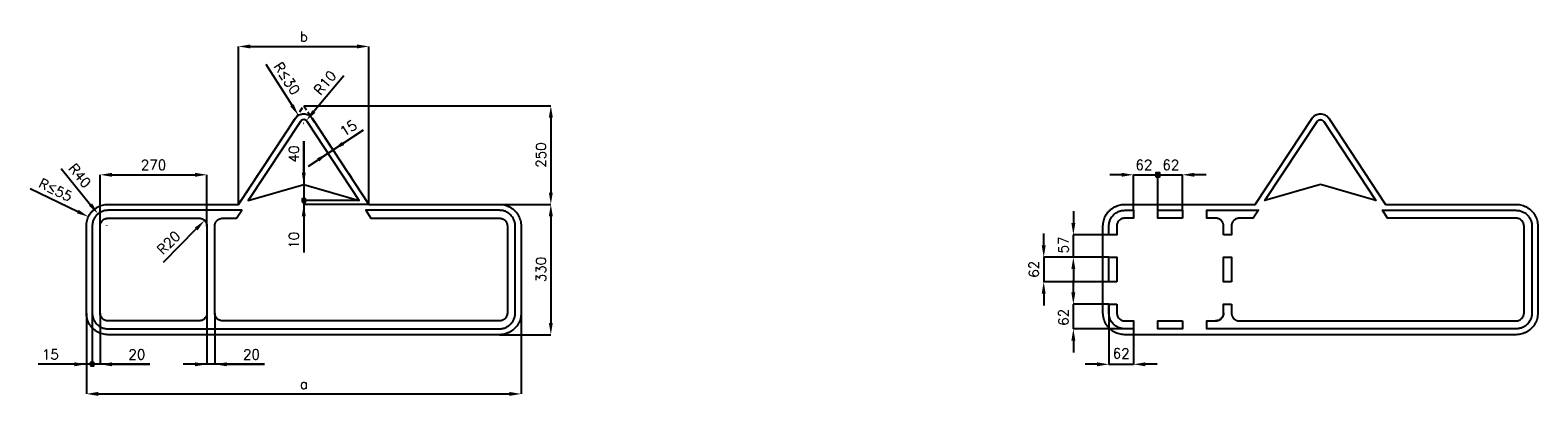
# Model space of a CAD drawing. Header units: millimetres. Extents: x -142 to 3672, y -155 to 771.
import ezdxf

# ---------------------------------------------------------------- set-up
doc = ezdxf.new("R2010")
doc.units = ezdxf.units.MM
doc.header["$LTSCALE"] = 5
doc.linetypes.add('ČÁRKOVANÁX2', pattern=[1.5, 1, -0.5])
doc.layers.add('Kóty', color=2, linetype='Continuous')
doc.layers.add('Značka', color=7, linetype='Continuous')
doc.styles.get("Standard").update_dxf_attribs({"font": 'romand.shx', "height": 25})
doc.dimstyles.get("Standard").update_dxf_attribs({"dimtxt": 25, "dimasz": 30, "dimexe": 0.18, "dimexo": 0.0625, "dimgap": 12.5, "dimtad": 1, "dimdec": 0, "dimzin": 0, "dimdsep": 46, "dimtxsty": 'Standard', "dimcen": 0.09, "dimadec": 0, "dimazin": 0, "dimtfac": 1, "dimtdec": 0, "dimtofl": 0, "dimtmove": 0, "dimatfit": 3, "dimfxl": 1, "dimtolj": 1, "dimtzin": 0, "dimarcsym": 0})

# ---------------------------------------------------------------- blocks, each defined once
blk = doc.blocks.new('*D0')
at = {"layer": 'Defpoints', "color": 0, "transparency": 16777216}
for p in [(550, 580), (1045, 330), (1175, 330)]:
    blk.add_point(p, dxfattribs=at)
at = {"layer": 'Kóty', "color": 0, "lineweight": -2, "transparency": 16777216}
for p, q in [((550.1, 580), (1175.2, 580)), ((1175, 550), (1175, 360)), ((1045.1, 330), (1175.2, 330))]:
    blk.add_line(p, q, dxfattribs=at)
at = {"layer": 'Kóty', "color": 0, "transparency": 16777216}
for points in [[(1170, 550), (1180, 550), (1175, 580)], [(1170, 360), (1180, 360), (1175, 330)]]:
    blk.add_solid(points, dxfattribs=at)
at = {"layer": 'Kóty', "color": 0, "transparency": 16777216, "insert": (1150, 455), "char_height": 25, "attachment_point": 5, "rotation": 90}
blk.add_mtext('\\A1;250', dxfattribs=at)
blk = doc.blocks.new('*D1')
at = {"layer": 'Defpoints', "color": 0, "transparency": 16777216}
for p in [(1045, 330), (1045, 0), (1175, 0)]:
    blk.add_point(p, dxfattribs=at)
at = {"layer": 'Kóty', "color": 0, "lineweight": -2, "transparency": 16777216}
for p, q in [((1045.1, 330), (1175.2, 330)), ((1175, 300), (1175, 30)), ((1045.1, 0), (1175.2, 0))]:
    blk.add_line(p, q, dxfattribs=at)
at = {"layer": 'Kóty', "color": 0, "transparency": 16777216}
for points in [[(1170, 300), (1180, 300), (1175, 330)], [(1170, 30), (1180, 30), (1175, 0)]]:
    blk.add_solid(points, dxfattribs=at)
at = {"layer": 'Kóty', "color": 0, "transparency": 16777216, "insert": (1150, 165), "char_height": 25, "attachment_point": 5, "rotation": 90}
blk.add_mtext('\\A1;330', dxfattribs=at)
blk = doc.blocks.new('*D2')
at = {"layer": 'Defpoints', "color": 0, "transparency": 16777216}
for p in [(0, 55), (1100, 55), (1100, -150)]:
    blk.add_point(p, dxfattribs=at)
at = {"layer": 'Kóty', "color": 0, "lineweight": -2, "transparency": 16777216}
for p, q in [((0, 54.9), (0, -150.2)), ((1100, 54.9), (1100, -150.2)), ((30, -150), (1070, -150))]:
    blk.add_line(p, q, dxfattribs=at)
at = {"layer": 'Kóty', "color": 0, "transparency": 16777216}
for points in [[(30, -145), (30, -155), (0, -150)], [(1070, -145), (1070, -155), (1100, -150)]]:
    blk.add_solid(points, dxfattribs=at)
at = {"layer": 'Kóty', "color": 0, "transparency": 16777216, "insert": (550, -125), "char_height": 25, "attachment_point": 5}
blk.add_mtext('\\A1;a', dxfattribs=at)
blk = doc.blocks.new('*D3')
at = {"layer": 'Defpoints', "color": 0, "transparency": 16777216}
for p in [(550, 534.6), (556.4, 542.3)]:
    blk.add_point(p, dxfattribs=at)
at = {"layer": 'Kóty', "color": 0, "lineweight": -2, "transparency": 16777216}
for p, q in [((651.3, 656), (575.6, 565.3)), ((549.9, 534.6), (550.1, 534.6)), ((550, 534.5), (550, 534.7))]:
    blk.add_line(p, q, dxfattribs=at)
at = {"layer": 'Kóty', "color": 0, "transparency": 16777216}
blk.add_solid([(571.8, 568.5), (579.5, 562.1), (556.4, 542.3)], dxfattribs=at)
at = {"layer": 'Kóty', "color": 0, "transparency": 16777216, "insert": (603.9, 638.2), "char_height": 25, "attachment_point": 5, "rotation": 50.1405}
blk.add_mtext('\\A1;R10', dxfattribs=at)
blk = doc.blocks.new('*D4')
at = {"layer": 'Defpoints', "color": 0, "transparency": 16777216}
for p in [(285, 275), (299.1, 289.2)]:
    blk.add_point(p, dxfattribs=at)
at = {"layer": 'Kóty', "color": 0, "lineweight": -2, "transparency": 16777216}
blk.add_line((194.8, 184), (278, 267.9), dxfattribs=at)
at = {"layer": 'Kóty', "color": 0, "transparency": 16777216}
blk.add_solid([(274.4, 271.4), (281.5, 264.4), (299.1, 289.2)], dxfattribs=at)
at = {"layer": 'Kóty', "color": 0, "transparency": 16777216, "insert": (208.1, 232.9), "char_height": 25, "attachment_point": 5, "rotation": 45.2404}
blk.add_mtext('\\A1;R20', dxfattribs=at)
blk = doc.blocks.new('*D5')
at = {"layer": 'Defpoints', "color": 0, "transparency": 16777216}
for p in [(715, 730), (385, 330), (715, 330)]:
    blk.add_point(p, dxfattribs=at)
at = {"layer": 'Kóty', "color": 0, "lineweight": -2, "transparency": 16777216}
for p, q in [((385, 330.1), (385, 730.2)), ((415, 730), (685, 730)), ((715, 330.1), (715, 730.2))]:
    blk.add_line(p, q, dxfattribs=at)
at = {"layer": 'Kóty', "color": 0, "transparency": 16777216}
for points in [[(415, 735), (415, 725), (385, 730)], [(685, 735), (685, 725), (715, 730)]]:
    blk.add_solid(points, dxfattribs=at)
at = {"layer": 'Kóty', "color": 0, "transparency": 16777216, "insert": (550, 755), "char_height": 25, "attachment_point": 5}
blk.add_mtext('\\A1;b', dxfattribs=at)
blk = doc.blocks.new('*D6')
at = {"layer": 'Defpoints', "color": 0, "transparency": 16777216}
for p in [(305, 405), (35, 275), (305, 275)]:
    blk.add_point(p, dxfattribs=at)
at = {"layer": 'Kóty', "color": 0, "lineweight": -2, "transparency": 16777216}
for p, q in [((35, 275.1), (35, 405.2)), ((65, 405), (275, 405)), ((305, 275.1), (305, 405.2))]:
    blk.add_line(p, q, dxfattribs=at)
at = {"layer": 'Kóty', "color": 0, "transparency": 16777216}
for points in [[(65, 410), (65, 400), (35, 405)], [(275, 410), (275, 400), (305, 405)]]:
    blk.add_solid(points, dxfattribs=at)
at = {"layer": 'Kóty', "color": 0, "transparency": 16777216, "insert": (170, 430), "char_height": 25, "attachment_point": 5}
blk.add_mtext('\\A1;270', dxfattribs=at)
blk = doc.blocks.new('*D7')
at = {"layer": 'Defpoints', "color": 0, "transparency": 16777216}
for p in [(29.7, 306), (53.3, 276.8)]:
    blk.add_point(p, dxfattribs=at)
at = {"layer": 'Kóty', "color": 0, "lineweight": -2, "transparency": 16777216}
for p, q in [((-63.5, 421.1), (10.8, 329.3)), ((53.2, 276.8), (53.4, 276.8)), ((53.3, 276.7), (53.3, 276.9))]:
    blk.add_line(p, q, dxfattribs=at)
at = {"layer": 'Kóty', "color": 0, "transparency": 16777216}
blk.add_solid([(14.7, 332.5), (6.9, 326.2), (29.7, 306)], dxfattribs=at)
at = {"layer": 'Kóty', "color": 0, "transparency": 16777216, "insert": (-16.4, 402.6), "char_height": 25, "attachment_point": 5, "rotation": 308.9858}
blk.add_mtext('\\A1;R40', dxfattribs=at)

msp = doc.modelspace()

# ---------------------------------------------------------------- hatches: boundary and pattern name
at = {"layer": 'Kóty'}
h = msp.add_hatch(color=256, dxfattribs=at)
h.dxf.hatch_style = 1
h.paths.add_polyline_path([(2705.8, 400.2), (2715.8, 400.2), (2715.8, 410.2), (2705.8, 410.2)])
h = msp.add_hatch(color=256, dxfattribs=at)
h.dxf.hatch_style = 1
h.paths.add_polyline_path([(545.8, 336), (554.2, 336), (554.2, 344.3), (545.8, 344.3)])
h = msp.add_hatch(color=256, dxfattribs=at)
h.dxf.hatch_style = 1
h.paths.add_polyline_path([(10.8, -79), (19.2, -79), (19.2, -70.7), (10.8, -70.7)])

# ---------------------------------------------------------------- linework, layer by layer
for p, q in [((454.1, 684.9), (520.3, 580.9)), ((548.9, 535.8), (549.1, 535.8)), ((549, 535.7), (549, 535.9)), ((549.5, 536), (549.7, 536)), ((549.6, 535.9), (549.6, 536.1)), ((700.3, 518), (561.5, 426.4)), ((649.1, 484.2), (700.3, 518)), ((550, 490.5), (550, 208.2)), ((550, 410), (550, 490.5)), ((611.6, 459.5), (611.5, 459.6)), ((624.1, 467.8), (624, 467.9)), ((2618.8, 405), (2588.8, 405)), ((2648.8, 315.1), (2648.8, 405.2)), ((2710.8, 315.1), (2710.8, 405.2)), ((2710.8, 315.1), (2710.8, 405.2)), ((2772.8, 315.1), (2772.8, 405.2)), ((2832.8, 405), (2802.8, 405)), ((-142.1, 370.1), (-21.7, 311.8)), ((549.9, 380), (549.8, 380)), ((690.4, 340), (545.3, 340.2)), ((690.4, 340), (545.3, 340.2)), ((714.9, 330.1), (549.8, 330.1)), ((2496.8, 313), (2496.8, 283)), ((51.9, 276.2), (52, 276.2)), ((51.9, 276.2), (52, 276.2)), ((52, 276.1), (52, 276.3)), ((52, 276.1), (52, 276.3)), ((2421.8, 226), (2421.8, 256)), ((2586.8, 253), (2496.6, 253)), ((2586.8, 196), (2421.6, 196)), ((2586.8, 196), (2496.6, 196)), ((2496.8, 166), (2496.8, 136)), ((2586.8, 134), (2421.6, 134)), ((2496.8, 107), (2496.8, 137)), ((2421.8, 104), (2421.8, 74)), ((2586.8, 77), (2496.6, 77)), ((2586.8, 76.9), (2586.8, -75.2)), ((0, 54.9), (0, -75.2)), ((15, 54.9), (15, -80)), ((15, 54.9), (15, -80)), ((15, 54.9), (15, -80)), ((15, 54.9), (15, -80)), ((35, 54.9), (35, -75.2)), ((305, 54.9), (305, -75.2)), ((325, 54.9), (325, -75.2)), ((2648.8, 14.9), (2496.6, 14.9)), ((2648.8, 14.9), (2648.8, -75.2)), ((2496.8, -15.1), (2496.8, -45.1)), ((160.5, -75), (-121.9, -75)), ((65, -75), (160.5, -75)), ((450.5, -75), (245, -75)), ((355, -75), (450.5, -75)), ((2556.8, -75), (2526.8, -75)), ((2708.8, -75), (2678.8, -75))]:
    msp.add_line(p, q, dxfattribs=at)
for points in [[(2648.8, 405), (2772.8, 405)], [(2705.8, 410.2), (2715.8, 400.2)], [(2715.8, 410.2), (2705.8, 400.2)], [(2496.8, 196), (2496.8, 253)], [(2421.8, 196), (2421.8, 134)], [(2496.8, 14.9), (2496.8, 77)], [(2586.8, -75), (2648.8, -75)]]:
    msp.add_lwpolyline(points, dxfattribs=at)
for points in [[(2705.8, 400.2), (2715.8, 400.2), (2715.8, 410.2), (2705.8, 410.2)], [(545.8, 336), (554.2, 336), (554.2, 344.3), (545.8, 344.3)], [(10.8, -79), (19.2, -79), (19.2, -70.7), (10.8, -70.7)]]:
    msp.add_lwpolyline(points, close=True, dxfattribs=at)
for points in [[(524.5, 583.6), (516.1, 578.3), (536.4, 555.6)], [(583.8, 447.1), (589.3, 438.8), (611.6, 459.5)], [(646.4, 488.4), (651.9, 480.1), (624.1, 467.7)], [(545, 410), (555, 410), (550, 380)], [(2618.8, 410), (2618.8, 400), (2648.8, 405)], [(2802.8, 410), (2802.8, 400), (2772.8, 405)], [(-19.5, 316.3), (-23.8, 307.3), (5.3, 298.7)], [(545, 300.1), (555, 300.1), (550, 330.1)], [(2491.8, 283), (2501.8, 283), (2496.8, 253)], [(2416.8, 226), (2426.8, 226), (2421.8, 196)], [(2491.8, 166), (2501.8, 166), (2496.8, 196)], [(2416.8, 104), (2426.8, 104), (2421.8, 134)], [(2491.8, 107), (2501.8, 107), (2496.8, 77)], [(2491.8, -15.1), (2501.8, -15.1), (2496.8, 14.9)], [(-30, -70), (-30, -80), (0, -75)], [(65, -70), (65, -80), (35, -75)], [(275, -70), (275, -80), (305, -75)], [(355, -70), (355, -80), (325, -75)], [(2556.8, -70), (2556.8, -80), (2586.8, -75)], [(2678.8, -70), (2678.8, -80), (2648.8, -75)]]:
    msp.add_solid(points, dxfattribs=at)
at = {"layer": 'Značka', "color": 7, "linetype": 'ČÁRKOVANÁX2', "ltscale": 2.5}
msp.add_lwpolyline([(385, 330), (550, 580), (715, 330)], dxfattribs=at)
at = {"layer": 'Značka', "color": 3}
for points in [[(715, 330), (1045, 330), (1045.2, 330), (1045.4, 330, -0.032187), (1052.5, 329.5, -0.035459), (1059.5, 328.1, -0.036254), (1066.3, 325.8, -0.03442), (1072.6, 322.6, -0.033711), (1078.5, 318.6, -0.034066), (1083.9, 313.9, -0.034193), (1088.6, 308.6, -0.034231), (1092.6, 302.6, -0.034046), (1095.7, 296.3, -0.033404), (1098, 289.5, -0.034103), (1099.5, 282.5, -0.036741), (1100, 275.4), (1100, 275.2), (1100, 275), (1100, 55), (1100, 54.8), (1100, 54.6, -0.032174), (1099.5, 47.5, -0.035439), (1098, 40.5, -0.036291), (1095.8, 33.7, -0.034421), (1092.6, 27.4, -0.033725), (1088.6, 21.5, -0.034066), (1083.9, 16.1, -0.034193), (1078.5, 11.4, -0.034241), (1072.6, 7.4, -0.03403), (1066.3, 4.3, -0.033392), (1059.5, 1.9, -0.034106), (1052.5, 0.5, -0.036743), (1045.4, 0), (1045.2, 0), (1045, 0), (55, 0), (54.8, 0), (54.6, 0, -0.032171), (47.5, 0.5, -0.035429), (40.5, 1.9, -0.036265), (33.7, 4.2, -0.034431), (27.4, 7.4, -0.033735), (21.4, 11.4, -0.034079), (16.1, 16.1, -0.034225), (11.4, 21.5, -0.034235), (7.4, 27.4, -0.034048), (4.3, 33.7, -0.03342), (1.9, 40.5, -0.034136), (0.5, 47.5, -0.036743), (0, 54.6), (0, 54.8), (0, 55), (0, 275), (0, 275.2), (0, 275.4, -0.032179), (0.5, 282.5, -0.035439), (1.9, 289.5, -0.036276), (4.2, 296.3, -0.034433), (7.4, 302.6, -0.033731), (11.4, 308.6, -0.034083), (16.1, 313.9, -0.034239), (21.4, 318.6, -0.034236), (27.4, 322.6, -0.034049), (33.7, 325.8, -0.033445), (40.5, 328.1, -0.034175), (47.5, 329.5, -0.03676), (54.6, 330), (54.8, 330), (55, 330), (385, 330), (385, 330), (529.1, 548.4), (529.8, 549.4), (530.6, 550.4, -0.052439), (534, 553.9, -0.052824), (538.2, 556.6, -0.065647), (543.9, 558.9, -0.065781), (550, 559.6, -0.065437), (556.1, 558.9, -0.063809), (561.8, 556.6, -0.052781), (566, 553.9, -0.057713), (569.4, 550.4), (570.1, 549.4), (570.9, 548.4), (715, 330)], [(325, 275), (325, 275.3, -0.002437), (325, 275.5, -0.03376), (325.2, 278.1, -0.035681), (325.8, 280.7, -0.036037), (326.7, 283.1, -0.034711), (327.9, 285.5), (329.4, 287.6), (331.2, 289.5), (333.2, 291.2), (335.5, 292.6), (337.8, 293.7), (340.3, 294.5), (342.4, 294.8), (344.5, 295), (344.8, 295), (345, 295), (351, 295), (379.9, 295), (393.1, 315), (55, 315), (52.9, 314.9), (50.8, 314.8, 0.055731), (42.6, 313.1, 0.056161), (35, 309.6, 0.06967), (26.7, 303.3, 0.06839), (20.4, 295, 0.056471), (16.8, 287.4, 0.06116), (15.2, 279.2, 0.012191), (15.1, 277.1, 0.004066), (15, 275), (15, 55), (15.1, 52.9, 0.010747), (15.2, 50.8, 0.055759), (16.9, 42.6, 0.056168), (20.4, 35, 0.069688), (26.7, 26.7, 0.068352), (35, 20.4, 0.056431), (42.6, 16.9, 0.061177), (50.8, 15.2), (52.9, 15.1), (55, 15), (1045, 15), (1047.1, 15.1), (1049.2, 15.2, 0.055771), (1057.4, 16.9, 0.056203), (1065, 20.4, 0.069712), (1073.3, 26.7, 0.068362), (1079.6, 35, 0.056415), (1083.1, 42.6, 0.061076), (1084.8, 50.8, 0.012204), (1084.9, 52.9, 0.00415), (1085, 55), (1085, 275, 0.003566), (1084.9, 277.1, 0.010676), (1084.8, 279.2, 0.055669), (1083.1, 287.4, 0.056184), (1079.6, 295, 0.069716), (1073.3, 303.3, 0.068332), (1065, 309.6, 0.056412), (1057.4, 313.2, 0.061116), (1049.2, 314.8), (1047.1, 314.9), (1045, 315), (706.9, 315), (720.1, 295), (1045, 295), (1046, 295), (1047.1, 294.9, -0.055598), (1051.2, 294.1, -0.056244), (1055, 292.3, -0.06981), (1059.2, 289.2, -0.068187), (1062.3, 285, -0.056307), (1064.1, 281.2, -0.061172), (1064.9, 277.1, -0.012111), (1065, 276.1), (1065, 275), (1065, 55, -0.003504), (1065, 54, -0.010847), (1064.9, 52.9, -0.055735), (1064, 48.8, -0.056093), (1062.3, 45, -0.069556), (1059.2, 40.8, -0.068437), (1055, 37.7, -0.056504), (1051.2, 35.9, -0.061003), (1047.1, 35.1), (1046, 35), (1045, 35), (345, 35), (344.7, 35), (344.5, 35), (341.9, 35.2), (339.3, 35.8), (336.9, 36.7), (334.5, 37.9), (332.4, 39.5), (330.5, 41.2), (328.8, 43.2), (327.4, 45.5, -0.034344), (326.3, 47.8, -0.03376), (325.6, 50.3, -0.028227), (325.2, 52.4, -0.030656), (325, 54.5), (325, 54.8), (325, 55)], [(285, 35), (55, 35), (54, 35), (52.9, 35.1, -0.055672), (48.8, 35.9, -0.05617), (45, 37.7, -0.069697), (40.8, 40.8, -0.068334), (37.7, 45, -0.056414), (35.9, 48.8, -0.061184), (35.1, 52.9), (35, 54), (35, 55), (35, 275), (35, 276.1, -0.010753), (35.1, 277.1, -0.055768), (35.9, 281.2, -0.056144), (37.7, 285, -0.069665), (40.8, 289.2, -0.068434), (45, 292.3, -0.056399), (48.8, 294.1, -0.06103), (52.9, 294.9), (54, 295), (55, 295), (285, 295), (285.3, 295), (285.5, 295), (288.1, 294.8), (290.7, 294.2), (293.1, 293.3), (295.4, 292.1), (297.6, 290.6), (299.5, 288.8), (301.2, 286.8), (302.6, 284.5), (303.7, 282.2, -0.034155), (304.4, 279.7, -0.028133), (304.8, 277.6, -0.029364), (305, 275.5), (305, 275.2), (305, 275)], [(305, 55), (305, 54.7, -0.002458), (305, 54.5, -0.034452), (304.8, 51.9, -0.03554), (304.2, 49.3, -0.035694), (303.3, 46.9, -0.034749), (302.1, 44.6), (300.5, 42.4), (298.8, 40.5), (296.8, 38.8), (294.5, 37.4), (292.2, 36.3), (289.7, 35.6), (287.6, 35.2), (285.5, 35), (285.2, 35), (285, 35)], [(2876.8, 55), (2876.8, 54.7, -0.002458), (2876.8, 54.5, -0.034452), (2876.6, 51.9, -0.03554), (2876, 49.3, -0.035694), (2875.1, 46.9, -0.034749), (2873.9, 44.6), (2872.4, 42.4), (2870.6, 40.5), (2868.6, 38.8), (2866.4, 37.4), (2864, 36.3), (2861.5, 35.6), (2859.4, 35.2), (2857.3, 35), (2857, 35), (2856.8, 35)]]:
    msp.add_lwpolyline(points, format="xyb", dxfattribs=at)
msp.add_lwpolyline([(550, 380), (690.4, 340), (558.3, 540.1), (558.1, 540.5), (557.8, 540.9), (556.4, 542.3), (554.7, 543.4), (552.4, 544.3), (550, 544.6), (547.6, 544.3), (545.3, 543.4), (543.6, 542.3), (542.2, 540.9), (541.9, 540.5), (541.7, 540.1), (409.6, 340), (550, 380)], dxfattribs=at)
at = {"layer": 'Značka', "color": 5}
for points in [[(3286.8, 330), (3616.8, 330), (3617, 330), (3617.2, 330, -0.032182), (3624.3, 329.5, -0.035438), (3631.3, 328.1, -0.03627), (3638.1, 325.8, -0.034424), (3644.4, 322.6, -0.033711), (3650.4, 318.6, -0.034069), (3655.7, 313.9, -0.034202), (3660.4, 308.6, -0.034236), (3664.4, 302.6, -0.034034), (3667.6, 296.3, -0.033397), (3669.9, 289.5, -0.034108), (3671.3, 282.5, -0.036743), (3671.8, 275.4), (3671.8, 275.2), (3671.8, 275), (3671.8, 55), (3671.8, 54.8), (3671.8, 54.6, -0.032171), (3671.3, 47.5, -0.035429), (3669.9, 40.5, -0.036282), (3667.6, 33.7, -0.034416), (3664.4, 27.4, -0.033735), (3660.4, 21.4, -0.034079), (3655.7, 16.1, -0.034202), (3650.4, 11.4, -0.034235), (3644.4, 7.4, -0.034041), (3638.1, 4.3, -0.033409), (3631.3, 1.9, -0.034125), (3624.3, 0.5, -0.036744), (3617.2, 0), (3617, 0), (3616.8, 0), (2626.8, 0), (2626.6, 0), (2626.4, 0, -0.03218), (2619.3, 0.5, -0.035443), (2612.3, 1.9, -0.036267), (2605.6, 4.2, -0.03442), (2599.2, 7.4, -0.033721), (2593.3, 11.4, -0.034085), (2587.9, 16.1, -0.034209), (2583.2, 21.4, -0.034229), (2579.3, 27.4, -0.034044), (2576.1, 33.7, -0.033412), (2573.8, 40.5, -0.034127), (2572.3, 47.5, -0.036745), (2571.8, 54.6), (2571.8, 54.8), (2571.8, 55), (2571.8, 275), (2571.8, 275.2), (2571.8, 275.4, -0.03218), (2572.3, 282.5, -0.035445), (2573.8, 289.5, -0.036269), (2576, 296.3, -0.034421), (2579.3, 302.6, -0.033724), (2583.2, 308.6, -0.034083), (2587.9, 313.9, -0.034206), (2593.3, 318.6, -0.034225), (2599.2, 322.6, -0.034042), (2605.6, 325.7, -0.033408), (2612.3, 328.1, -0.034129), (2619.3, 329.5, -0.036747), (2626.4, 330), (2626.6, 330), (2626.8, 330), (2956.8, 330), (2956.8, 330), (3100.9, 548.4, -0.003362), (3101.7, 549.4, -0.010046), (3102.4, 550.4, -0.052456), (3105.8, 553.9, -0.052761), (3110, 556.6, -0.065666), (3115.7, 558.9, -0.065801), (3121.8, 559.6, -0.065467), (3127.9, 558.9, -0.0638), (3133.7, 556.6, -0.052749), (3137.8, 553.9, -0.057705), (3141.2, 550.4, -0.011546), (3142, 549.4), (3142.7, 548.4), (3286.8, 330)], [(3121.8, 380), (2981.4, 340), (3113.5, 540.1, -0.003262), (3113.8, 540.5, -0.010185), (3114, 540.9, -0.052864), (3115.4, 542.3, -0.052781), (3117.1, 543.4, -0.065578), (3119.4, 544.3, -0.065773), (3121.8, 544.6, -0.065439), (3124.3, 544.3, -0.063743), (3126.5, 543.4, -0.052784), (3128.2, 542.3, -0.05777), (3129.6, 540.9, -0.011561), (3129.9, 540.5), (3130.2, 540.1), (3262.2, 340), (3121.8, 380)], [(2586.8, 253), (2586.8, 275, -0.003575), (2586.9, 277.1, -0.010721), (2587, 279.2, -0.055747), (2588.7, 287.4, -0.056212), (2592.2, 295, -0.06972), (2598.5, 303.3, -0.068309), (2606.8, 309.6, -0.056394), (2614.5, 313.2, -0.061155), (2622.6, 314.8), (2624.7, 314.9), (2626.8, 315), (2648.8, 315), (2648.8, 295), (2626.8, 295), (2625.8, 295), (2624.7, 294.9, 0.055642), (2620.6, 294.1, 0.056172), (2616.8, 292.3, 0.069732), (2612.7, 289.2, 0.068329), (2609.5, 285, 0.056418), (2607.7, 281.2, 0.061201), (2606.9, 277.1, 0.01223), (2606.9, 276, 0.004077), (2606.8, 275), (2606.8, 253), (2586.8, 253)], [(2896.8, 77), (2896.8, 55), (2896.8, 54.8), (2896.8, 54.5, 0.027626), (2897, 52.4, 0.028414), (2897.4, 50.3, 0.035326), (2898.1, 47.8, 0.034798), (2899.2, 45.5, 0.034551), (2900.6, 43.2, 0.034483), (2902.3, 41.2, 0.034481), (2904.2, 39.4, 0.034724), (2906.4, 37.9, 0.034447), (2908.7, 36.7, 0.033371), (2911.1, 35.8, 0.034445), (2913.7, 35.2, 0.038257), (2916.3, 35), (2916.6, 35), (2916.8, 35), (3616.8, 35, 0.003568), (3617.9, 35, 0.010681), (3618.9, 35.1, 0.055642), (3623, 35.9, 0.056252), (3626.8, 37.7, 0.069748), (3631, 40.8, 0.06823), (3634.1, 45, 0.056336), (3635.9, 48.8, 0.061177), (3636.7, 52.9), (3636.8, 54), (3636.8, 55), (3636.8, 275), (3636.8, 276), (3636.7, 277.1, 0.055762), (3635.9, 281.2, 0.056058), (3634.1, 285, 0.069554), (3631, 289.2, 0.068452), (3626.8, 292.3, 0.056546), (3623, 294.1, 0.060996), (3618.9, 294.9, 0.012144), (3617.9, 295), (3616.8, 295), (3291.9, 295), (3278.7, 315), (3616.8, 315, -0.003578), (3618.9, 314.9, -0.010724), (3621, 314.8, -0.055736), (3629.2, 313.1, -0.056162), (3636.8, 309.6, -0.069662), (3645.1, 303.3, -0.068377), (3651.5, 295, -0.056438), (3655, 287.4, -0.061059), (3656.6, 279.2), (3656.7, 277.1), (3656.8, 275), (3656.8, 55), (3656.7, 52.9), (3656.6, 50.8, -0.055683), (3654.9, 42.6, -0.056138), (3651.5, 35, -0.069675), (3645.2, 26.7, -0.068372), (3636.8, 20.4, -0.056461), (3629.2, 16.8, -0.061178), (3621, 15.2, -0.012215), (3618.9, 15.1, -0.004072), (3616.8, 15), (2834.8, 15), (2834.8, 35), (2856.8, 35), (2857, 35), (2857.3, 35, 0.027539), (2859.4, 35.2, 0.028477), (2861.5, 35.6, 0.035428), (2864, 36.3, 0.034829), (2866.4, 37.4, 0.034526), (2868.6, 38.8, 0.034395), (2870.6, 40.5, 0.034434), (2872.4, 42.4, 0.034774), (2873.9, 44.5, 0.034449), (2875.1, 46.9, 0.033182), (2876, 49.3, 0.034461), (2876.6, 51.9, 0.038946), (2876.8, 54.5), (2876.8, 54.7), (2876.8, 55), (2876.8, 77), (2896.8, 77)], [(2876.8, 253), (2876.8, 275), (2876.8, 275.2), (2876.8, 275.5, 0.026522), (2876.6, 277.6, 0.028353), (2876.3, 279.7, 0.035678), (2875.5, 282.2, 0.034861), (2874.4, 284.5, 0.034487), (2873, 286.8, 0.0344), (2871.3, 288.8, 0.034445), (2869.4, 290.6, 0.034769), (2867.3, 292.1, 0.034448), (2865, 293.3, 0.033186), (2862.5, 294.2, 0.034444), (2859.9, 294.8, 0.03893), (2857.3, 295), (2857.1, 295), (2856.8, 295), (2834.8, 295), (2834.8, 315), (2964.9, 315), (2951.7, 295), (2922.8, 295), (2916.8, 295), (2916.6, 295), (2916.3, 295, 0.026483), (2914.2, 294.8, 0.028374), (2912.1, 294.4, 0.035687), (2909.6, 293.7, 0.034845), (2907.3, 292.6, 0.034475), (2905, 291.2, 0.034474), (2903, 289.5, 0.034462), (2901.3, 287.6, 0.034591), (2899.8, 285.5, 0.034393), (2898.5, 283.1, 0.033545), (2897.6, 280.7, 0.03458), (2897, 278.1, 0.038101), (2896.8, 275.5), (2896.8, 275.3), (2896.8, 275), (2896.8, 253), (2876.8, 253)], [(2606.8, 77), (2606.8, 55, 0.003582), (2606.9, 54, 0.010747), (2606.9, 52.9, 0.055782), (2607.8, 48.8, 0.056176), (2609.5, 45, 0.06968), (2612.6, 40.8, 0.068353), (2616.8, 37.7, 0.056413), (2620.6, 35.9, 0.061076), (2624.7, 35.1, 0.012197), (2625.8, 35, 0.004067), (2626.8, 35), (2648.8, 35), (2648.8, 15), (2626.8, 15, -0.003584), (2624.7, 15.1, -0.010746), (2622.6, 15.2, -0.055768), (2614.5, 16.9, -0.056167), (2606.8, 20.4, -0.069685), (2598.5, 26.7, -0.068354), (2592.2, 35, -0.056436), (2588.7, 42.6, -0.061178), (2587, 50.8, -0.012217), (2586.9, 52.9, -0.004073), (2586.8, 55), (2586.8, 77), (2606.8, 77)]]:
    msp.add_lwpolyline(points, format="xyb", dxfattribs=at)
for points in [[(2772.8, 295), (2710.8, 295), (2710.8, 315), (2772.8, 315), (2772.8, 295)], [(2606.8, 134), (2586.8, 134), (2586.8, 196), (2606.8, 196), (2606.8, 134)], [(2896.8, 134), (2876.8, 134), (2876.8, 196), (2896.8, 196), (2896.8, 134)], [(2772.8, 35), (2772.8, 15), (2710.8, 15), (2710.8, 35), (2772.8, 35)]]:
    msp.add_lwpolyline(points, dxfattribs=at)
at = {"layer": 'Značka', "color": 3, "linetype": 'Continuous', "ltscale": 3.5}
for points in [[(305, 275), (305, 55)], [(325, 55), (325, 275)]]:
    msp.add_lwpolyline(points, dxfattribs=at)

# ---------------------------------------------------------------- texts
at = {"layer": 'Kóty', "char_height": 25, "attachment_point": 5}
for s, insert, rotation in [('\\A1;R{\\A0;≤}30', (507.3, 649.1), 302.7425), ('\\A1;15', (662.6, 522.8), 33.4246), ('\\A1;40', (525, 457.7), 90), ('\\A1;R{\\A0;≤}55', (-77.9, 366.9), 334.1663), ('\\A1;10', (525, 239.1), 90), ('\\A1;57', (2471.8, 227.4), 90), ('\\A1;62', (2396.8, 165.6), 90), ('\\A1;62', (2471.8, 44), 90)]:
    msp.add_mtext(s, dxfattribs=dict(at, insert=insert, rotation=rotation))
for s, insert in [('\\A1;62', (2675.3, 430)), ('\\A1;62', (2743.4, 430)), ('\\A1;15', (-91, -50)), ('\\A1;20', (127.7, -50)), ('\\A1;20', (417.7, -50)), ('\\A1;62', (2617.7, -47.5))]:
    msp.add_mtext(s, dxfattribs=dict(at, insert=insert))

# ---------------------------------------------------------------- dimensions: what is measured, and where the dimension line sits
at = {"layer": 'Kóty'}
for base, p1, p2, text, picture, middle in [((715, 730), (385, 330), (715, 330), 'b', '*D5', (550, 755)), ((1100, -150), (0, 55), (1100, 55), 'a', '*D2', (550, -125))]:
    dim = msp.add_linear_dim(base=base, p1=p1, p2=p2, text=text, dimstyle='Standard', dxfattribs=at)
    dim.commit()
    dim.dimension.update_dxf_attribs({"geometry": picture, "text_midpoint": middle})
dim = msp.add_radius_dim(center=(550, 534.6), mpoint=(556.4, 542.3), dimstyle='Standard', dxfattribs=at)
dim.commit()
dim.dimension.update_dxf_attribs({"geometry": '*D3', "text_midpoint": (623.1, 622.2)})
for base, p1, p2, picture, middle in [((1175, 330), (550, 580), (1045, 330), '*D0', (1150, 455)), ((1175, 0), (1045, 330), (1045, 0), '*D1', (1150, 165))]:
    dim = msp.add_linear_dim(base=base, p1=p1, p2=p2, angle=90, dimstyle='Standard', dxfattribs=at)
    dim.commit()
    dim.dimension.update_dxf_attribs({"geometry": picture, "text_midpoint": middle})
dim = msp.add_radius_dim(center=(53.3, 276.8), mpoint=(29.7, 306), text='R40', dimstyle='Standard', dxfattribs=at)
dim.commit()
dim.dimension.update_dxf_attribs({"geometry": '*D7', "text_midpoint": (-16.4, 402.6)})
dim = msp.add_linear_dim(base=(305, 405), p1=(35, 275), p2=(305, 275), dimstyle='Standard', dxfattribs=at)
dim.commit()
dim.dimension.update_dxf_attribs({"geometry": '*D6', "text_midpoint": (170, 430)})
dim = msp.add_radius_dim(center=(285, 275), mpoint=(299.1, 289.2), dimstyle='Standard', dxfattribs=at)
dim.commit()
dim.dimension.update_dxf_attribs({"geometry": '*D4', "text_midpoint": (225.8, 215.3), "dimtype": 164})

doc.saveas('drawing.dxf')
